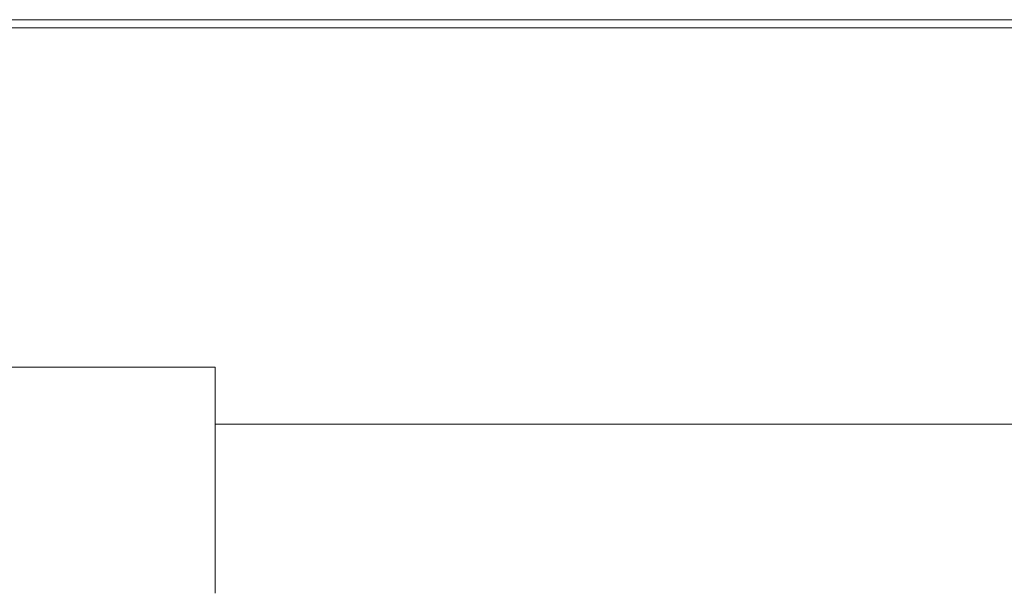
# Model space of a CAD drawing. Header units: inches. Extents: x -4.2 to 22.3, y -10.2 to 17.4.
# Tile 114 of 121: x 19.661 to 20.749, y 0.167 to 0.801. Entities that reach past the tile are written whole.
import ezdxf

# ---------------------------------------------------------------- set-up
doc = ezdxf.new("R2010")
doc.units = ezdxf.units.IN
doc.header["$MEASUREMENT"] = 0

msp = doc.modelspace()

# ---------------------------------------------------------------- linework, layer by layer
at = {"color": 7, "linetype": 'Continuous', "lineweight": 15}
for p, q in [((17.7747, 0.8005), (21.6497, 0.8005)), ((17.7747, 0.7915), (21.6497, 0.7915)), ((19.8772, 0.4165), (19.5472, 0.4165)), ((19.8772, 0.4165), (19.8772, 0.3535)), ((19.8772, 0.3535), (21.3015, 0.3535))]:
    msp.add_line(p, q, dxfattribs=at)
msp.add_open_spline([(19.8772, 0.1667), (19.8772, 0.1674), (19.8772, 0.1698), (19.8772, 0.188), (19.8772, 0.2285), (19.8772, 0.2833), (19.8772, 0.3277), (19.8772, 0.351), (19.8772, 0.3535)], degree=3, knots=[0, 0, 0, 0, 0.092358, 0.313266, 0.534198, 0.754525, 0.974043, 1, 1, 1, 1], dxfattribs=at)

doc.saveas('drawing.dxf')
